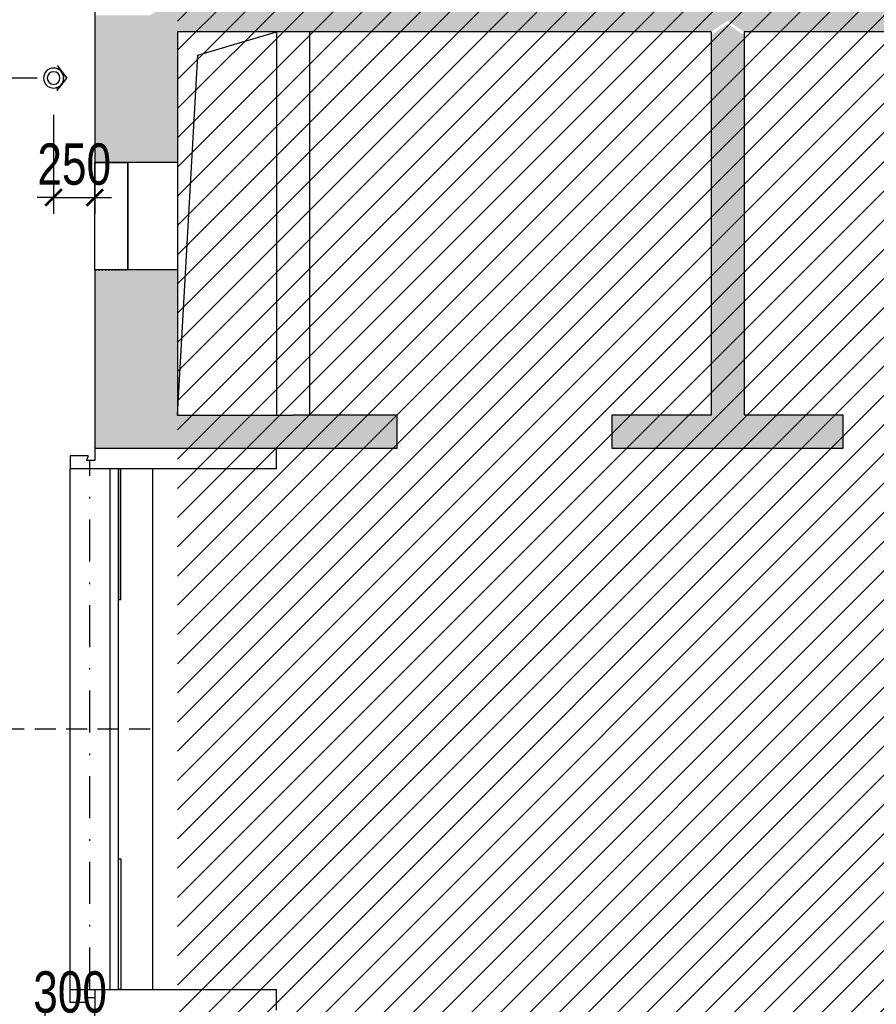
# Model space of a CAD drawing. Header units: millimetres. Extents: x -539149 to -534375, y 505028 to 505469.
# Tile 78 of 135: x -535857 to -535805, y 505186 to 505246. Entities that reach past the tile are written whole.
import ezdxf

# ---------------------------------------------------------------- set-up
doc = ezdxf.new("R2010")
doc.units = ezdxf.units.MM
doc.header["$LTSCALE"] = 10
for name, pattern in [('DASH', [0.35, 0.25, -0.1]), ('DASHDOTX2', [50.8, 25.4, -12.7, 0, -12.7]), ('DASHED', [19.05, 12.7, -6.35])]:
    doc.linetypes.add(name, pattern=pattern)
doc.layers.get('Defpoints').update_dxf_attribs({"color": 8})
for name, color, linetype in [('01-井道标注', 3, 'Continuous'), ('A-建筑-原墙体', 2, 'Continuous'), ('B-平面-到顶装饰造型线', 6, 'Continuous'), ('B-平面-完成面造型线', 6, 'Continuous'), ('C-顶棚-灯具', 4, 'Continuous'), ('C-顶棚-灯具尺寸', 4, 'Continuous'), ('C-顶棚-造型线', 30, 'Continuous'), ('E-填充', 251, 'Continuous'), ('Q-立面-填充', 251, 'Continuous'), ('WINDOW', 12, 'Continuous')]:
    doc.layers.add(name, color=color, linetype=linetype)
doc.styles.add('CCD_DIM', font='txt', dxfattribs={"width": 0.8})
doc.dimstyles.new('1-1', dxfattribs={"dimscale": 0, "dimtxt": 2.5, "dimasz": 1, "dimexe": 1, "dimexo": 1, "dimgap": 0.75, "dimtad": 1, "dimdec": 0, "dimrnd": 0.005, "dimzin": 0, "dimdsep": 46, "dimtxsty": 'CCD_DIM', "dimblk": 'ARCHTICK', "dimcen": 0.13, "dimclrd": 44, "dimclre": 44, "dimclrt": 50, "dimadec": 0, "dimazin": 0, "dimtfac": 1, "dimtdec": 0, "dimtix": 1, "dimtmove": 2, "dimatfit": 3, "dimldrblk": 'HBA_Leader_Dot', "dimfxl": 5, "dimfxlon": 1, "dimtvp": 1, "dimtolj": 1, "dimtzin": 0, "dimarcsym": 0})

# ---------------------------------------------------------------- blocks, each defined once
blk = doc.blocks.new('射灯(可调角度）')
h = blk.add_hatch(color=9)
edge = h.paths.add_edge_path()
edge.add_line((17.3, 44.1), (17.3, 59))
edge.add_line((17.3, 59), (63.3, 0))
edge.add_line((63.3, 0), (17.3, -59))
edge.add_line((17.3, -59), (17.3, -44.1))
edge.add_ellipse((0, 0), major_axis=(-33.5, 33.5), ratio=1, start_angle=156.4449, end_angle=225)
edge.add_ellipse((0, 0), major_axis=(33.5, 33.5), ratio=1, start_angle=315, end_angle=383.5551)
for p, q in [((17.3, 44.1), (17.3, 59)), ((17.3, 59), (63.3, 0)), ((17.3, -59), (63.3, 0))]:
    blk.add_line(p, q)
blk.add_circle((0, 0), 47.4)
at = {"color": 8}
blk.add_circle((0, 0), 30, dxfattribs=at)
blk = doc.blocks.new('_ArchTick')
at = {"color": 0, "linetype": 'ByBlock', "const_width": 0.15}
blk.add_lwpolyline([(-0.5, -0.5), (0.5, 0.5)], dxfattribs=at)
blk = doc.blocks.new('*D376')
at = {"layer": 'C-顶棚-灯具尺寸', "color": 44, "lineweight": -2, "ltscale": 0.01, "transparency": 16777216}
for p, q in [((-535855.073, 505181.074), (-535855.073, 505185.978)), ((-535852.073, 505181.074), (-535852.073, 505185.978)), ((-535855.073, 505184.978), (-535856.073, 505184.978)), ((-535855.073, 505184.978), (-535852.073, 505184.978)), ((-535852.073, 505184.978), (-535851.073, 505184.978))]:
    blk.add_line(p, q, dxfattribs=at)
at = {"layer": 'Defpoints', "color": 0, "ltscale": 0.01, "transparency": 16777216}
for p in [(-535852.073, 505184.978), (-535855.073, 505180.074), (-535852.073, 505180.074)]:
    blk.add_point(p, dxfattribs=at)
at = {"layer": 'C-顶棚-灯具尺寸', "color": 44, "lineweight": -2, "ltscale": 0.01, "transparency": 16777216}
blk.add_blockref('_ArchTick', (-535855.073, 505184.978), dxfattribs=at)
at = {"layer": 'C-顶棚-灯具尺寸', "color": 44, "lineweight": -2, "ltscale": 0.01, "transparency": 16777216, "rotation": 180}
blk.add_blockref('_ArchTick', (-535852.073, 505184.978), dxfattribs=at)
at = {"layer": 'C-顶棚-灯具尺寸', "color": 50, "ltscale": 0.01, "transparency": 16777216, "insert": (-535853.573, 505186.978), "char_height": 2.5, "attachment_point": 5, "style": 'CCD_DIM'}
blk.add_mtext('\\A1;300', dxfattribs=at)
blk = doc.blocks.new('HBA_Leader_Dot')
at = {"color": 0, "linetype": 'ByBlock'}
blk.add_line((-5, 0), (-10, 0), dxfattribs=at)
at = {"color": 0, "linetype": 'ByBlock', "const_width": 5}
blk.add_lwpolyline([(-2.5, 0, 1), (2.5, 0, 1)], format="xyb", close=True, dxfattribs=at)
blk = doc.blocks.new('*D380')
at = {"layer": 'C-顶棚-灯具尺寸', "color": 44, "lineweight": -2, "ltscale": 0.01, "transparency": 16777216}
for p, q in [((-535854.573, 505240.076), (-535854.573, 505234.076)), ((-535852.073, 505240.076), (-535852.073, 505234.076)), ((-535854.573, 505235.076), (-535855.573, 505235.076)), ((-535854.573, 505235.076), (-535852.073, 505235.076)), ((-535852.073, 505235.076), (-535851.073, 505235.076))]:
    blk.add_line(p, q, dxfattribs=at)
at = {"layer": 'Defpoints', "color": 0, "ltscale": 0.01, "transparency": 16777216}
for p in [(-535854.573, 505242.299), (-535852.073, 505242.299), (-535852.073, 505235.076)]:
    blk.add_point(p, dxfattribs=at)
at = {"layer": 'C-顶棚-灯具尺寸', "color": 44, "lineweight": -2, "ltscale": 0.01, "transparency": 16777216}
blk.add_blockref('_ArchTick', (-535854.573, 505235.076), dxfattribs=at)
at = {"layer": 'C-顶棚-灯具尺寸', "color": 44, "lineweight": -2, "ltscale": 0.01, "transparency": 16777216, "rotation": 180}
blk.add_blockref('_ArchTick', (-535852.073, 505235.076), dxfattribs=at)
at = {"layer": 'C-顶棚-灯具尺寸', "color": 50, "ltscale": 0.01, "transparency": 16777216, "insert": (-535853.323, 505237.076), "char_height": 2.5, "attachment_point": 5, "style": 'CCD_DIM'}
blk.add_mtext('\\A1;250', dxfattribs=at)
blk = doc.blocks.new('*D383')
at = {"layer": 'C-顶棚-灯具尺寸', "color": 44, "lineweight": -2, "ltscale": 0.01, "transparency": 16777216}
for p, q in [((-535855.573, 505248.299), (-535861.43, 505248.299)), ((-535860.43, 505242.299), (-535860.43, 505248.299)), ((-535855.573, 505242.299), (-535861.43, 505242.299))]:
    blk.add_line(p, q, dxfattribs=at)
at = {"layer": 'Defpoints', "color": 0, "ltscale": 0.01, "transparency": 16777216}
for p in [(-535860.43, 505248.299), (-535854.573, 505248.299), (-535854.573, 505242.299)]:
    blk.add_point(p, dxfattribs=at)
at = {"layer": 'C-顶棚-灯具尺寸', "color": 44, "lineweight": -2, "ltscale": 0.01, "transparency": 16777216}
for p, rotation in [((-535860.43, 505248.299), 90), ((-535860.43, 505242.299), 270)]:
    blk.add_blockref('_ArchTick', p, dxfattribs=dict(at, rotation=rotation))
at = {"layer": 'C-顶棚-灯具尺寸', "color": 50, "ltscale": 0.01, "transparency": 16777216, "insert": (-535862.43, 505245.299), "char_height": 2.5, "attachment_point": 5, "rotation": 90, "style": 'CCD_DIM'}
blk.add_mtext('\\A1;600', dxfattribs=at)

msp = doc.modelspace()

# ---------------------------------------------------------------- hatches: boundary and pattern name
at = {"layer": 'E-填充', "ltscale": 0.01}
for points in [[(-535840.073, 505245.099), (-535840.073, 505247.099), (-535847.073, 505247.099), (-535848.74, 505246.099), (-535847.073, 505245.099)], [(-535813.773, 505245.765), (-535813.773, 505247.099), (-535840.773, 505247.099), (-535840.773, 505245.099), (-535814.773, 505245.099)], [(-535787.773, 505245.099), (-535785.773, 505247.099), (-535813.773, 505247.099), (-535813.773, 505245.765), (-535812.773, 505245.099)], [(-535848.74, 505246.099), (-535852.073, 505246.099), (-535852.073, 505237.199), (-535847.073, 505237.199), (-535847.073, 505245.099)], [(-535813.773, 505245.565), (-535814.773, 505244.899), (-535814.773, 505221.899), (-535813.773, 505221.232), (-535812.773, 505221.899), (-535812.773, 505244.899)], [(-535852.073, 505230.699), (-535852.073, 505219.899), (-535847.073, 505221.899), (-535847.073, 505230.699)], [(-535847.073, 505221.899), (-535852.073, 505219.899), (-535840.073, 505219.899), (-535840.073, 505221.899)], [(-535840.773, 505219.899), (-535833.773, 505219.899), (-535833.773, 505221.899), (-535840.773, 505221.899)], [(-535814.773, 505221.899), (-535820.773, 505221.899), (-535820.773, 505219.899), (-535813.773, 505219.899), (-535813.773, 505221.232)], [(-535813.773, 505219.899), (-535806.773, 505219.899), (-535806.773, 505221.899), (-535812.773, 505221.899), (-535813.773, 505221.232)]]:
    msp.add_hatch(color=256, dxfattribs=at).paths.add_polyline_path(points)
at = {"layer": 'Q-立面-填充', "ltscale": 0.005}
h = msp.add_hatch(dxfattribs=at)
h.set_pattern_fill('ANSI31', color=256, scale=1000, style=0)
h.set_pattern_definition([(45, (-535847.0732, 505160.8987), (-0.8838835, 0.8838835), [])])
h.paths.add_polyline_path([(-535847.073, 505160.899), (-535847.073, 505273.099), (-535757.373, 505273.099), (-535757.373, 505329.099), (-535733.373, 505329.099), (-535733.373, 505244.599), (-535757.373, 505244.599), (-535757.373, 505160.899)])

# ---------------------------------------------------------------- linework, layer by layer
at = {"ltscale": 0.01}
msp.add_line((-535847.073, 505237.199, 0.069), (-535847.073, 505230.699, 0.069), dxfattribs=at)
at = {"layer": '01-井道标注', "ltscale": 0.01, "elevation": 0.069}
msp.add_lwpolyline([(-535847.073, 505221.899), (-535845.835, 505243.692), (-535841.073, 505245.099)], dxfattribs=at)
at = {"layer": 'A-建筑-原墙体', "ltscale": 0.01}
for p, q in [((-535852.073, 505277.099, 0.069), (-535852.073, 505237.199, 0.069)), ((-535840.073, 505245.099, 0.069), (-535847.073, 505245.099, 0.069)), ((-535847.073, 505245.099, 0.069), (-535847.073, 505237.199, 0.069)), ((-535841.073, 505245.099, 0.069), (-535841.073, 505221.899, 0.069)), ((-535814.773, 505245.099, 0.069), (-535840.073, 505245.099, 0.069)), ((-535839.073, 505245.099, 0.069), (-535839.073, 505221.899, 0.069)), ((-535814.773, 505245.099, 0.069), (-535814.773, 505221.899, 0.069)), ((-535812.773, 505245.099, 0.069), (-535812.773, 505221.899, 0.069)), ((-535787.773, 505245.099, 0.069), (-535812.773, 505245.099, 0.069)), ((-535850.073, 505237.199, 0.069), (-535852.073, 505237.199, 0.069)), ((-535852.073, 505230.699, 0.069), (-535852.073, 505237.199, 0.069)), ((-535852.073, 505237.199, 0.069), (-535850.073, 505237.199, 0.069)), ((-535847.073, 505237.199, 0.069), (-535852.073, 505237.199, 0.069)), ((-535850.073, 505237.199, 0.069), (-535850.073, 505230.699, 0.069)), ((-535852.073, 505230.699, 0.069), (-535852.073, 505219.899, 0.069)), ((-535847.073, 505230.699, 0.069), (-535852.073, 505230.699, 0.069)), ((-535850.073, 505230.699, 0.069), (-535852.073, 505230.699, 0.069)), ((-535850.073, 505230.699, 0.069), (-535852.073, 505230.699, 0.069)), ((-535847.073, 505230.699, 0.069), (-535847.073, 505221.899, 0.069)), ((-535847.073, 505221.899, 0.069), (-535840.073, 505221.899, 0.069)), ((-535833.773, 505221.899, 0.069), (-535840.073, 505221.899, 0.069)), ((-535833.773, 505219.899, 0.069), (-535833.773, 505221.899, 0.069)), ((-535814.773, 505221.899, 0.069), (-535820.773, 505221.899, 0.069)), ((-535820.773, 505221.899, 0.069), (-535820.773, 505219.899, 0.069)), ((-535806.773, 505221.899, 0.069), (-535812.773, 505221.899, 0.069)), ((-535806.773, 505219.899, 0.069), (-535806.773, 505221.899, 0.069)), ((-535852.073, 505219.899, 0.069), (-535833.773, 505219.899, 0.069)), ((-535841.073, 505218.649, 0.069), (-535841.073, 505219.899, 0.069)), ((-535820.773, 505219.899, 0.069), (-535813.773, 505219.899, 0.069)), ((-535813.773, 505219.899, 0.069), (-535806.773, 505219.899, 0.069)), ((-535841.073, 505185.899, 0.069), (-535841.073, 505187.149, 0.069))]:
    msp.add_line(p, q, dxfattribs=at)
at = {"layer": 'B-平面-到顶装饰造型线', "color": 4, "ltscale": 0.01, "elevation": 0.069}
for points in [[(-535850.638, 505210.749), (-535850.508, 505210.749), (-535850.498, 505210.759), (-535850.498, 505218.639), (-535850.508, 505218.649), (-535850.638, 505218.649), (-535850.648, 505218.639), (-535850.648, 505210.759)], [(-535850.638, 505195.049), (-535850.508, 505195.049), (-535850.498, 505195.039), (-535850.498, 505187.159), (-535850.508, 505187.149), (-535850.638, 505187.149), (-535850.648, 505187.159), (-535850.648, 505195.039)]]:
    msp.add_lwpolyline(points, close=True, dxfattribs=at)
at = {"layer": 'B-平面-完成面造型线', "ltscale": 0.01}
for p, q in [((-535852.073, 505219.899, 0.069), (-535852.073, 505219.149, 0.069)), ((-535853.573, 505219.449, 0.069), (-535853.573, 505218.649, 0.069)), ((-535852.473, 505219.449, 0.069), (-535853.573, 505219.449, 0.069)), ((-535852.473, 505219.449, 0.069), (-535852.573, 505219.149, 0.069)), ((-535852.073, 505219.149, 0.069), (-535852.573, 505219.149, 0.069)), ((-535841.073, 505218.649, 0.069), (-535853.573, 505218.649, 0.069)), ((-535853.573, 505187.149, 0.069), (-535841.073, 505187.149, 0.069)), ((-535853.573, 505186.349, 0.069), (-535853.573, 505187.149, 0.069)), ((-535852.073, 505187.149, 0.069), (-535852.073, 505185.899, 0.069)), ((-535852.573, 505186.349, 0.069), (-535853.573, 505186.349, 0.069)), ((-535852.073, 505186.649, 0.069), (-535852.673, 505186.649, 0.069)), ((-535852.573, 505186.349, 0.069), (-535852.673, 505186.649, 0.069))]:
    msp.add_line(p, q, dxfattribs=at)
at = {"layer": 'C-顶棚-灯具尺寸', "color": 251, "linetype": 'DASHED', "ltscale": 0.01}
msp.add_line((-535848.731, 505202.899, 0.069), (-535867.373, 505202.899, 0.069), dxfattribs=at)
at = {"layer": 'C-顶棚-造型线', "color": 51, "linetype": 'DASHDOTX2', "ltscale": 0.01}
msp.add_line((-535852.373, 505187.149, 0.069), (-535852.373, 505219.149, 0.069), dxfattribs=at)
at = {"layer": 'C-顶棚-造型线', "ltscale": 0.01}
for p, q in [((-535853.573, 505187.149, 0.069), (-535853.573, 505218.649, 0.069)), ((-535851.168, 505218.639, 0.069), (-535851.168, 505187.159, 0.069)), ((-535850.668, 505218.639, 0.069), (-535850.668, 505187.159, 0.069)), ((-535848.573, 505187.149, 0.069), (-535848.573, 505218.649, 0.069))]:
    msp.add_line(p, q, dxfattribs=at)
at = {"layer": 'WINDOW', "linetype": 'DASH', "ltscale": 0.01}
for p, q in [((-535850.073, 505237.199, 0.069), (-535852.073, 505237.199, 0.069)), ((-535850.073, 505237.199, 0.069), (-535852.073, 505237.199, 0.069)), ((-535852.073, 505230.699, 0.069), (-535850.073, 505230.699, 0.069))]:
    msp.add_line(p, q, dxfattribs=at)
at = {"layer": 'WINDOW', "ltscale": 0.01}
for p, q in [((-535852.073, 505230.699, 0.069), (-535852.073, 505237.199, 0.069)), ((-535852.073, 505230.699, 0.069), (-535852.073, 505237.199, 0.069)), ((-535850.073, 505230.699, 0.069), (-535850.073, 505237.199, 0.069)), ((-535850.073, 505230.699, 0.069), (-535850.073, 505237.199, 0.069))]:
    msp.add_line(p, q, dxfattribs=at)

# ---------------------------------------------------------------- block references
at = {"layer": 'C-顶棚-灯具', "linetype": 'ByBlock', "ltscale": 0.01, "xscale": -0.0128000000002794, "yscale": 0.0128000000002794, "zscale": 0.0128, "rotation": 180}
msp.add_blockref('射灯(可调角度）', (-535854.573, 505242.299, 0.069), dxfattribs=at)

# ---------------------------------------------------------------- dimensions: what is measured, and where the dimension line sits
at = {"layer": 'C-顶棚-灯具尺寸', "ltscale": 0.01}
dim = msp.add_linear_dim(base=(-535860.43, 505248.299, 0.069), p1=(-535854.573, 505242.299, 0.069), p2=(-535854.573, 505248.299, 0.069), angle=270, dimstyle='1-1', override={"dimscale": 1, "dimlfac": 100}, dxfattribs=at)
dim.commit()
dim.dimension.update_dxf_attribs({"geometry": '*D383', "text_midpoint": (-535862.43, 505245.299, 0.069)})
for base, p1, p2, picture, middle in [((-535852.073, 505235.076, 0.069), (-535854.573, 505242.299, 0.069), (-535852.073, 505242.299, 0.069), '*D380', (-535853.323, 505237.076, 0.069)), ((-535852.073, 505184.978, 0.069), (-535855.073, 505180.074, 0.069), (-535852.073, 505180.074, 0.069), '*D376', (-535853.573, 505186.978, 0.069))]:
    dim = msp.add_linear_dim(base=base, p1=p1, p2=p2, dimstyle='1-1', override={"dimscale": 1, "dimlfac": 100}, dxfattribs=at)
    dim.commit()
    dim.dimension.update_dxf_attribs({"geometry": picture, "text_midpoint": middle})

doc.saveas('drawing.dxf')
